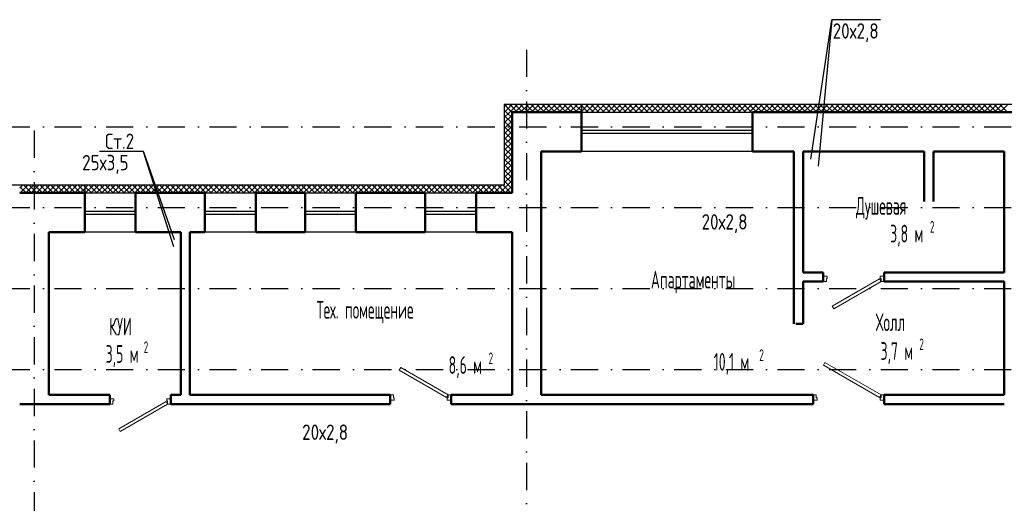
# Model space of a CAD drawing. Extents: x -1560602 to 321118, y -2308202 to -430103.
# Tile 34 of 104: x -1528714 to -1515934, y -2192684 to -2186406. Entities that reach past the tile are written whole.
import ezdxf
from ezdxf.enums import TextEntityAlignment as Align

# ---------------------------------------------------------------- set-up
doc = ezdxf.new("R2010")
doc.units = 0
doc.header["$MEASUREMENT"] = 0
doc.linetypes.add('Dot & Dashed', pattern=[670.277762, 352.777767, -176.388884, 0, -141.111112])
doc.linetypes.add('Штрихпунктирная', pattern=[0.670278, 0.352778, -0.176389, 0, -0.141111])
doc.layers.get('0').update_dxf_attribs({"color": 255, "linetype": 'CONTINUOUS'})
doc.layers.add('Двери', color=4, linetype='CONTINUOUS', lineweight=15)
doc.layers.add('стены', color=5, linetype='CONTINUOUS', lineweight=50)
for name, color, linetype in [('Оси', 253, 'Dot & Dashed'), ('отделка', 240, 'CONTINUOUS'), ('Текст', 7, 'CONTINUOUS'), ('Утеплитель', 6, 'CONTINUOUS')]:
    doc.layers.add(name, color=color, linetype=linetype)
doc.styles.get("Standard").update_dxf_attribs({"font": 'spds.shx', "width": 0.7, "height": 250})

msp = doc.modelspace()

# ---------------------------------------------------------------- linework, layer by layer
at = {"color": 0}
for p, q in [((-1518445.8, -2188215.6, 0), (-1518172.9, -2186406.1, 0)), ((-1518172.9, -2186406.1, 0), (-1518351.9, -2188309.6, 0)), ((-1517538.9, -2186406.1, 0), (-1518172.9, -2186406.1, 0)), ((-1527107.9, -2188118.3, 0), (-1527678.1, -2188118.3, 0)), ((-1526711.1, -2189355.2, 0), (-1527106.8, -2188121.6, 0)), ((-1527106.8, -2188121.6, 0), (-1526707, -2189261.2, 0))]:
    msp.add_line(p, q, dxfattribs=at)
at = {"layer": 'Двери', "color": 0, "linetype": 'Continuous'}
for p, q in [((-1518283.7, -2189735.8), (-1518233.7, -2189735.8)), ((-1518243.7, -2189805.8), (-1518283.7, -2189805.8)), ((-1518233.7, -2189765.8), (-1518243.7, -2189765.8)), ((-1518243.7, -2189765.8), (-1518243.7, -2189805.8)), ((-1518233.7, -2189735.8), (-1518233.7, -2189765.8)), ((-1518168.6, -2190126.2), (-1517553.7, -2189771.2)), ((-1517533.7, -2189805.8), (-1518148.6, -2190160.8)), ((-1517553.7, -2189771.2), (-1517533.7, -2189805.8)), ((-1517543.7, -2189765.8), (-1517543.7, -2189735.8)), ((-1517543.7, -2189735.8), (-1517493.7, -2189735.8)), ((-1517533.7, -2189765.8), (-1517543.7, -2189765.8)), ((-1517533.7, -2189805.8), (-1517533.7, -2189765.8)), ((-1517493.7, -2189805.8), (-1517533.7, -2189805.8)), ((-1518148.6, -2190160.8), (-1518168.6, -2190126.2)), ((-1518261.1, -2190855.9), (-1518281.1, -2190890.5)), ((-1517533.7, -2191275.9), (-1518261.1, -2190855.9)), ((-1523768.6, -2190920.9), (-1523788.6, -2190955.5)), ((-1523788.6, -2190955.5), (-1523173.7, -2191310.5)), ((-1523153.7, -2191275.9), (-1523768.6, -2190920.9)), ((-1518281.1, -2190890.5), (-1517553.7, -2191310.5)), ((-1527543.7, -2191325.9), (-1527493.7, -2191325.9)), ((-1527493.7, -2191355.9), (-1527503.7, -2191355.9)), ((-1527503.7, -2191355.9), (-1527503.7, -2191395.9)), ((-1527493.7, -2191325.9), (-1527493.7, -2191355.9)), ((-1527428.6, -2191716.2), (-1526813.7, -2191361.2)), ((-1526813.7, -2191361.2), (-1526793.7, -2191395.9)), ((-1526803.7, -2191355.9), (-1526803.7, -2191325.9)), ((-1526803.7, -2191325.9), (-1526753.7, -2191325.9)), ((-1526793.7, -2191355.9), (-1526803.7, -2191355.9)), ((-1526793.7, -2191395.9), (-1526793.7, -2191355.9)), ((-1523863.7, -2191275.9), (-1523903.7, -2191275.9)), ((-1523903.7, -2191345.9), (-1523853.7, -2191345.9)), ((-1523863.7, -2191315.9), (-1523863.7, -2191275.9)), ((-1523853.7, -2191315.9), (-1523863.7, -2191315.9)), ((-1523853.7, -2191345.9), (-1523853.7, -2191315.9)), ((-1523173.7, -2191310.5), (-1523153.7, -2191275.9)), ((-1523153.7, -2191315.9), (-1523163.7, -2191315.9)), ((-1523163.7, -2191315.9), (-1523163.7, -2191345.9)), ((-1523163.7, -2191345.9), (-1523113.7, -2191345.9)), ((-1523113.7, -2191275.9), (-1523153.7, -2191275.9)), ((-1523153.7, -2191275.9), (-1523153.7, -2191315.9)), ((-1518373.7, -2191275.9), (-1518413.7, -2191275.9)), ((-1518413.7, -2191345.9), (-1518363.7, -2191345.9)), ((-1518373.7, -2191315.9), (-1518373.7, -2191275.9)), ((-1518363.7, -2191315.9), (-1518373.7, -2191315.9)), ((-1518363.7, -2191345.9), (-1518363.7, -2191315.9)), ((-1517553.7, -2191310.5), (-1517533.7, -2191275.9)), ((-1517533.7, -2191315.9), (-1517543.7, -2191315.9)), ((-1517543.7, -2191315.9), (-1517543.7, -2191345.9)), ((-1517543.7, -2191345.9), (-1517493.7, -2191345.9)), ((-1517493.7, -2191275.9), (-1517533.7, -2191275.9)), ((-1517533.7, -2191275.9), (-1517533.7, -2191315.9)), ((-1527503.7, -2191395.9), (-1527543.7, -2191395.9)), ((-1526793.7, -2191395.9), (-1527408.6, -2191750.9)), ((-1526753.7, -2191395.9), (-1526793.7, -2191395.9)), ((-1527408.6, -2191750.9), (-1527428.6, -2191716.2))]:
    msp.add_line(p, q, dxfattribs=at)
at = {"layer": 'Оси', "color": 0, "linetype": 'Штрихпунктирная', "lineweight": -3, "ltscale": 1000}
for p, q in [((-1522133.7, -2186796.2), (-1522133.7, -2201571.1)), ((-1556419, -2187796.2), (-1508353.7, -2187796.2)), ((-1528523.7, -2187846.2), (-1528523.7, -2201571.1)), ((-1556419, -2188846.2), (-1496963.7, -2188846.2)), ((-1556419, -2189896.2), (-1496963.7, -2189896.2)), ((-1556419, -2190946.2), (-1496963.7, -2190946.2))]:
    msp.add_line(p, q, dxfattribs=at)
at = {"layer": 'отделка', "color": 0, "ltscale": 100}
for p, q in [((-1521423.7, -2187605.8), (-1519203.7, -2187605.8)), ((-1521423.7, -2187840.8), (-1519203.7, -2187840.8)), ((-1521423.7, -2187880.8), (-1519203.7, -2187880.8)), ((-1519203.7, -2188115.8), (-1521423.7, -2188115.8)), ((-1527868.7, -2188655.8), (-1527208.7, -2188655.8)), ((-1526308.7, -2188655.8), (-1525648.7, -2188655.8)), ((-1525008.7, -2188655.8), (-1524348.7, -2188655.8)), ((-1523448.7, -2188655.8), (-1522788.7, -2188655.8)), ((-1527868.7, -2188890.8), (-1527208.7, -2188890.8)), ((-1527868.7, -2188930.8), (-1527208.7, -2188930.8)), ((-1526308.7, -2188890.8), (-1525648.7, -2188890.8)), ((-1526308.7, -2188930.8), (-1525648.7, -2188930.8)), ((-1525008.7, -2188890.8), (-1524348.7, -2188890.8)), ((-1525008.7, -2188930.8), (-1524348.7, -2188930.8)), ((-1523448.7, -2188890.8), (-1522788.7, -2188890.8)), ((-1523448.7, -2188930.8), (-1522788.7, -2188930.8)), ((-1527208.7, -2189165.8), (-1527868.7, -2189165.8)), ((-1525648.7, -2189165.8), (-1526308.7, -2189165.8)), ((-1524348.7, -2189165.8), (-1525008.7, -2189165.8)), ((-1522788.7, -2189165.8), (-1523448.7, -2189165.8))]:
    msp.add_line(p, q, dxfattribs=at)
at = {"layer": 'стены', "color": 0, "linetype": 'Continuous'}
for p, q in [((-1522323.7, -2187605.8), (-1522323.7, -2188655.8)), ((-1521423.7, -2187605.8), (-1522323.7, -2187605.8)), ((-1521423.7, -2187605.8), (-1521423.7, -2187675.8)), ((-1521423.7, -2187605.8), (-1521423.7, -2187675.8)), ((-1521423.7, -2187675.8), (-1521423.7, -2188115.8)), ((-1512283.7, -2187605.8), (-1519203.7, -2187605.8)), ((-1519203.7, -2187605.8), (-1519203.7, -2187675.8)), ((-1519203.7, -2187605.8), (-1519203.7, -2187675.8)), ((-1519203.7, -2187675.8), (-1519203.7, -2188115.8)), ((-1521943.7, -2188655.8), (-1521943.7, -2188115.8)), ((-1521943.7, -2188115.8), (-1521423.7, -2188115.8)), ((-1519203.7, -2188115.8), (-1518663.7, -2188115.8)), ((-1518663.7, -2188115.8), (-1518663.7, -2190355.9)), ((-1518543.7, -2189685.8), (-1518543.7, -2188115.8)), ((-1518543.7, -2188115.8), (-1516973.7, -2188115.8)), ((-1516973.7, -2188115.8), (-1516973.7, -2188765.8)), ((-1516853.7, -2188765.8), (-1516853.7, -2188115.8)), ((-1515933.7, -2188115.8), (-1515933.7, -2189685.8)), ((-1515933.7, -2189662.8), (-1515933.7, -2188138.8)), ((-1527868.7, -2188655.8), (-1528713.7, -2188655.8)), ((-1527868.7, -2188655.8), (-1527868.7, -2188725.8)), ((-1527868.7, -2188655.8), (-1527868.7, -2188725.8)), ((-1526308.7, -2188655.8), (-1527208.7, -2188655.8)), ((-1527208.7, -2188655.8), (-1527208.7, -2188725.8)), ((-1527208.7, -2188655.8), (-1527208.7, -2188725.8)), ((-1526308.7, -2188655.8), (-1526308.7, -2188725.8)), ((-1526308.7, -2188655.8), (-1526308.7, -2188725.8)), ((-1525008.7, -2188655.8), (-1525648.7, -2188655.8)), ((-1525648.7, -2188655.8), (-1525648.7, -2188725.8)), ((-1525648.7, -2188655.8), (-1525648.7, -2188725.8)), ((-1525008.7, -2188655.8), (-1525008.7, -2188725.8)), ((-1525008.7, -2188655.8), (-1525008.7, -2188725.8)), ((-1523448.7, -2188655.8), (-1524348.7, -2188655.8)), ((-1524348.7, -2188655.8), (-1524348.7, -2188725.8)), ((-1524348.7, -2188655.8), (-1524348.7, -2188725.8)), ((-1523448.7, -2188655.8), (-1523448.7, -2188725.8)), ((-1523448.7, -2188655.8), (-1523448.7, -2188725.8)), ((-1522323.7, -2188655.8), (-1522788.7, -2188655.8)), ((-1522788.7, -2188655.8), (-1522788.7, -2188725.8)), ((-1522788.7, -2188655.8), (-1522788.7, -2188725.8)), ((-1521943.7, -2189165.8), (-1521943.7, -2188655.8)), ((-1527868.7, -2188725.8), (-1527868.7, -2189165.8)), ((-1527208.7, -2188725.8), (-1527208.7, -2189165.8)), ((-1526308.7, -2188725.8), (-1526308.7, -2189165.8)), ((-1525648.7, -2188725.8), (-1525648.7, -2189165.8)), ((-1525008.7, -2188725.8), (-1525008.7, -2189165.8)), ((-1524348.7, -2188725.8), (-1524348.7, -2189165.8)), ((-1523448.7, -2188725.8), (-1523448.7, -2189165.8)), ((-1522788.7, -2188725.8), (-1522788.7, -2189165.8)), ((-1521943.7, -2188715.9), (-1521943.7, -2191275.9)), ((-1528333.7, -2191275.9), (-1528333.7, -2189165.8)), ((-1528333.7, -2189165.8), (-1527868.7, -2189165.8)), ((-1527208.7, -2189165.8), (-1526623.7, -2189165.8)), ((-1526623.7, -2189165.8), (-1526623.7, -2191275.9)), ((-1526503.7, -2191275.9), (-1526503.7, -2189165.8)), ((-1526503.7, -2189165.8), (-1526308.7, -2189165.8)), ((-1525648.7, -2189165.8), (-1525008.7, -2189165.8)), ((-1524348.7, -2189165.8), (-1523448.7, -2189165.8)), ((-1522788.7, -2189165.8), (-1522323.7, -2189165.8)), ((-1522323.7, -2189165.8), (-1522323.7, -2191275.9)), ((-1521943.7, -2191275.9), (-1521943.7, -2189165.8)), ((-1518283.7, -2189685.8), (-1518543.7, -2189685.8)), ((-1515933.7, -2189685.8), (-1517493.7, -2189685.8)), ((-1518543.7, -2189805.8), (-1518283.7, -2189805.8)), ((-1518543.7, -2190355.9), (-1518543.7, -2189805.8)), ((-1517493.7, -2189805.8), (-1515933.7, -2189805.8)), ((-1515933.7, -2189805.8), (-1515933.7, -2191275.9)), ((-1518638.7, -2190355.9), (-1518543.7, -2190355.9)), ((-1527543.7, -2191275.9), (-1528333.7, -2191275.9)), ((-1526623.7, -2191275.9), (-1526753.7, -2191275.9)), ((-1523903.7, -2191275.9), (-1526503.7, -2191275.9)), ((-1522323.7, -2191275.9), (-1523113.7, -2191275.9)), ((-1518413.7, -2191275.9), (-1521943.7, -2191275.9)), ((-1515933.7, -2191275.9), (-1517493.7, -2191275.9)), ((-1528333.7, -2191395.9), (-1528713.7, -2191395.9)), ((-1528333.7, -2191395.9), (-1527543.7, -2191395.9)), ((-1526753.7, -2191395.9), (-1523903.7, -2191395.9)), ((-1523113.7, -2191395.9), (-1522323.7, -2191395.9)), ((-1522323.7, -2191395.9), (-1521943.7, -2191395.9)), ((-1521943.7, -2191395.9), (-1518413.7, -2191395.9)), ((-1517493.7, -2191395.9), (-1515933.7, -2191395.9))]:
    msp.add_line(p, q, dxfattribs=at)
at = {"layer": 'стены', "color": 0, "ltscale": 100}
for p, q in [((-1516853.7, -2188115.8), (-1515933.7, -2188115.8)), ((-1518283.7, -2189685.8), (-1518283.7, -2189805.8)), ((-1517493.7, -2189685.8), (-1517493.7, -2189805.8)), ((-1527543.7, -2191275.9), (-1527543.7, -2191395.9)), ((-1526753.7, -2191275.9), (-1526753.7, -2191395.9)), ((-1523903.7, -2191275.9), (-1523903.7, -2191395.9)), ((-1523113.7, -2191275.9), (-1523113.7, -2191395.9)), ((-1518413.7, -2191275.9), (-1518413.7, -2191395.9)), ((-1517493.7, -2191275.9), (-1517493.7, -2191395.9))]:
    msp.add_line(p, q, dxfattribs=at)
at = {"layer": 'Утеплитель', "color": 0, "linetype": 'Continuous'}
for p, q in [((-1522423.7, -2187505.8), (-1522423.7, -2188555.8)), ((-1521423.7, -2187505.8), (-1522423.7, -2187505.8)), ((-1522408.8, -2187524.9), (-1522423.7, -2187509.9)), ((-1522423.7, -2187535.1), (-1522410.9, -2187522.2)), ((-1522410.9, -2187522.2), (-1522394.5, -2187505.8)), ((-1522327.8, -2187605.8), (-1522408.8, -2187524.9)), ((-1522379.7, -2187561.8), (-1522323.8, -2187505.8)), ((-1522323.7, -2187539.2), (-1522357.1, -2187505.8)), ((-1522323.7, -2187576.5), (-1522253.1, -2187505.8)), ((-1522257.1, -2187605.8), (-1522323.7, -2187539.2)), ((-1522186.4, -2187605.8), (-1522286.4, -2187505.8)), ((-1522282.4, -2187605.8), (-1522182.4, -2187505.8)), ((-1522115.7, -2187605.8), (-1522215.7, -2187505.8)), ((-1522211.6, -2187605.8), (-1522111.6, -2187505.8)), ((-1522044.9, -2187605.8), (-1522144.9, -2187505.8)), ((-1522140.9, -2187605.8), (-1522040.9, -2187505.8)), ((-1521974.2, -2187605.8), (-1522074.2, -2187505.8)), ((-1522070.2, -2187605.8), (-1521970.2, -2187505.8)), ((-1521903.5, -2187605.8), (-1522003.5, -2187505.8)), ((-1521999.5, -2187605.8), (-1521899.5, -2187505.8)), ((-1521832.8, -2187605.8), (-1521932.8, -2187505.8)), ((-1521928.8, -2187605.8), (-1521828.8, -2187505.8)), ((-1521762.1, -2187605.8), (-1521862.1, -2187505.8)), ((-1521858.1, -2187605.8), (-1521758.1, -2187505.8)), ((-1521691.4, -2187605.8), (-1521791.4, -2187505.8)), ((-1521787.4, -2187605.8), (-1521687.4, -2187505.8)), ((-1521620.7, -2187605.8), (-1521720.7, -2187505.8)), ((-1521716.7, -2187605.8), (-1521616.7, -2187505.8)), ((-1521550, -2187605.8), (-1521650, -2187505.8)), ((-1521646, -2187605.8), (-1521546, -2187505.8)), ((-1521479.3, -2187605.8), (-1521579.3, -2187505.8)), ((-1521575.3, -2187605.8), (-1521475.3, -2187505.8)), ((-1521423.7, -2187590.7), (-1521508.6, -2187505.8)), ((-1521504.5, -2187605.8), (-1521423.7, -2187525)), ((-1521423.7, -2187520), (-1521437.8, -2187505.8)), ((-1521423.7, -2187505.8), (-1521423.7, -2187605.8)), ((-1521423.7, -2187505.8), (-1521423.7, -2187605.8)), ((-1512283.7, -2187505.8), (-1521423.7, -2187505.8)), ((-1521423.7, -2187525), (-1521404.5, -2187505.8)), ((-1521423.7, -2187595.8), (-1521333.8, -2187505.8)), ((-1521337.8, -2187605.8), (-1521423.7, -2187520)), ((-1521267.1, -2187605.8), (-1521367.1, -2187505.8)), ((-1521363.1, -2187605.8), (-1521263.1, -2187505.8)), ((-1521196.4, -2187605.8), (-1521296.4, -2187505.8)), ((-1521292.4, -2187605.8), (-1521192.4, -2187505.8)), ((-1521125.7, -2187605.8), (-1521225.7, -2187505.8)), ((-1521221.7, -2187605.8), (-1521121.7, -2187505.8)), ((-1521055, -2187605.8), (-1521155, -2187505.8)), ((-1521151, -2187605.8), (-1521051, -2187505.8)), ((-1520984.3, -2187605.8), (-1521084.3, -2187505.8)), ((-1521080.3, -2187605.8), (-1520980.3, -2187505.8)), ((-1520913.6, -2187605.8), (-1521013.6, -2187505.8)), ((-1521009.6, -2187605.8), (-1520909.6, -2187505.8)), ((-1520842.9, -2187605.8), (-1520942.9, -2187505.8)), ((-1520938.9, -2187605.8), (-1520838.9, -2187505.8)), ((-1520772.2, -2187605.8), (-1520872.2, -2187505.8)), ((-1520868.1, -2187605.8), (-1520768.1, -2187505.8)), ((-1520701.4, -2187605.8), (-1520801.4, -2187505.8)), ((-1520797.4, -2187605.8), (-1520697.4, -2187505.8)), ((-1520630.7, -2187605.8), (-1520730.7, -2187505.8)), ((-1520726.7, -2187605.8), (-1520626.7, -2187505.8)), ((-1520560, -2187605.8), (-1520660, -2187505.8)), ((-1520656, -2187605.8), (-1520556, -2187505.8)), ((-1520489.3, -2187605.8), (-1520589.3, -2187505.8)), ((-1520585.3, -2187605.8), (-1520485.3, -2187505.8)), ((-1520418.6, -2187605.8), (-1520518.6, -2187505.8)), ((-1520514.6, -2187605.8), (-1520414.6, -2187505.8)), ((-1520347.9, -2187605.8), (-1520447.9, -2187505.8)), ((-1520443.9, -2187605.8), (-1520343.9, -2187505.8)), ((-1520277.2, -2187605.8), (-1520377.2, -2187505.8)), ((-1520373.2, -2187605.8), (-1520273.2, -2187505.8)), ((-1520206.5, -2187605.8), (-1520306.5, -2187505.8)), ((-1520302.5, -2187605.8), (-1520202.5, -2187505.8)), ((-1520135.8, -2187605.8), (-1520235.8, -2187505.8)), ((-1520231.8, -2187605.8), (-1520131.8, -2187505.8)), ((-1520065, -2187605.8), (-1520165, -2187505.8)), ((-1520161, -2187605.8), (-1520061, -2187505.8)), ((-1519994.3, -2187605.8), (-1520094.3, -2187505.8)), ((-1520090.3, -2187605.8), (-1519990.3, -2187505.8)), ((-1519923.6, -2187605.8), (-1520023.6, -2187505.8)), ((-1520019.6, -2187605.8), (-1519919.6, -2187505.8)), ((-1519852.9, -2187605.8), (-1519952.9, -2187505.8)), ((-1519948.9, -2187605.8), (-1519848.9, -2187505.8)), ((-1519782.2, -2187605.8), (-1519882.2, -2187505.8)), ((-1519878.2, -2187605.8), (-1519778.2, -2187505.8)), ((-1519711.5, -2187605.8), (-1519811.5, -2187505.8)), ((-1519807.5, -2187605.8), (-1519707.5, -2187505.8)), ((-1519640.8, -2187605.8), (-1519740.8, -2187505.8)), ((-1519736.8, -2187605.8), (-1519636.8, -2187505.8)), ((-1519570.1, -2187605.8), (-1519670.1, -2187505.8)), ((-1519666.1, -2187605.8), (-1519566.1, -2187505.8)), ((-1519499.4, -2187605.8), (-1519599.4, -2187505.8)), ((-1519595.4, -2187605.8), (-1519495.4, -2187505.8)), ((-1519428.7, -2187605.8), (-1519528.7, -2187505.8)), ((-1519524.6, -2187605.8), (-1519424.6, -2187505.8)), ((-1519357.9, -2187605.8), (-1519457.9, -2187505.8)), ((-1519453.9, -2187605.8), (-1519353.9, -2187505.8)), ((-1519287.2, -2187605.8), (-1519387.2, -2187505.8)), ((-1519383.2, -2187605.8), (-1519283.2, -2187505.8)), ((-1519216.5, -2187605.8), (-1519316.5, -2187505.8)), ((-1519312.5, -2187605.8), (-1519212.5, -2187505.8)), ((-1519145.8, -2187605.8), (-1519245.8, -2187505.8)), ((-1519241.8, -2187605.8), (-1519141.8, -2187505.8)), ((-1519075.1, -2187605.8), (-1519175.1, -2187505.8)), ((-1519171.1, -2187605.8), (-1519071.1, -2187505.8)), ((-1519004.4, -2187605.8), (-1519104.4, -2187505.8)), ((-1519100.4, -2187605.8), (-1519000.4, -2187505.8)), ((-1518933.7, -2187605.8), (-1519033.7, -2187505.8)), ((-1519029.7, -2187605.8), (-1518929.7, -2187505.8)), ((-1518863, -2187605.8), (-1518963, -2187505.8)), ((-1518959, -2187605.8), (-1518859, -2187505.8)), ((-1518792.3, -2187605.8), (-1518892.3, -2187505.8)), ((-1518888.2, -2187605.8), (-1518788.2, -2187505.8)), ((-1518721.5, -2187605.8), (-1518821.5, -2187505.8)), ((-1518817.5, -2187605.8), (-1518717.5, -2187505.8)), ((-1518650.8, -2187605.8), (-1518750.8, -2187505.8)), ((-1518746.8, -2187605.8), (-1518646.8, -2187505.8)), ((-1518580.1, -2187605.8), (-1518680.1, -2187505.8)), ((-1518676.1, -2187605.8), (-1518576.1, -2187505.8)), ((-1518509.4, -2187605.8), (-1518609.4, -2187505.8)), ((-1518605.4, -2187605.8), (-1518505.4, -2187505.8)), ((-1518438.7, -2187605.8), (-1518538.7, -2187505.8)), ((-1518534.7, -2187605.8), (-1518434.7, -2187505.8)), ((-1518368, -2187605.8), (-1518468, -2187505.8)), ((-1518464, -2187605.8), (-1518364, -2187505.8)), ((-1518297.3, -2187605.8), (-1518397.3, -2187505.8)), ((-1518393.3, -2187605.8), (-1518293.3, -2187505.8)), ((-1518226.6, -2187605.8), (-1518326.6, -2187505.8)), ((-1518322.6, -2187605.8), (-1518222.6, -2187505.8)), ((-1518155.9, -2187605.8), (-1518255.9, -2187505.8)), ((-1518251.9, -2187605.8), (-1518151.9, -2187505.8)), ((-1518085.1, -2187605.8), (-1518185.1, -2187505.8)), ((-1518181.1, -2187605.8), (-1518081.1, -2187505.8)), ((-1518014.4, -2187605.8), (-1518114.4, -2187505.8)), ((-1518110.4, -2187605.8), (-1518010.4, -2187505.8)), ((-1517943.7, -2187605.8), (-1518043.7, -2187505.8)), ((-1518039.7, -2187605.8), (-1517939.7, -2187505.8)), ((-1517873, -2187605.8), (-1517973, -2187505.8)), ((-1517969, -2187605.8), (-1517869, -2187505.8)), ((-1517802.3, -2187605.8), (-1517902.3, -2187505.8)), ((-1517898.3, -2187605.8), (-1517798.3, -2187505.8)), ((-1517731.6, -2187605.8), (-1517831.6, -2187505.8)), ((-1517827.6, -2187605.8), (-1517727.6, -2187505.8)), ((-1517660.9, -2187605.8), (-1517760.9, -2187505.8)), ((-1517756.9, -2187605.8), (-1517656.9, -2187505.8)), ((-1517590.2, -2187605.8), (-1517690.2, -2187505.8)), ((-1517686.2, -2187605.8), (-1517586.2, -2187505.8)), ((-1517519.5, -2187605.8), (-1517619.5, -2187505.8)), ((-1517615.5, -2187605.8), (-1517515.5, -2187505.8)), ((-1517448.8, -2187605.8), (-1517548.8, -2187505.8)), ((-1517544.7, -2187605.8), (-1517444.7, -2187505.8)), ((-1517378, -2187605.8), (-1517478, -2187505.8)), ((-1517474, -2187605.8), (-1517374, -2187505.8)), ((-1517307.3, -2187605.8), (-1517407.3, -2187505.8)), ((-1517403.3, -2187605.8), (-1517303.3, -2187505.8)), ((-1517236.6, -2187605.8), (-1517336.6, -2187505.8)), ((-1517332.6, -2187605.8), (-1517232.6, -2187505.8)), ((-1517165.9, -2187605.8), (-1517265.9, -2187505.8)), ((-1517261.9, -2187605.8), (-1517161.9, -2187505.8)), ((-1517095.2, -2187605.8), (-1517195.2, -2187505.8)), ((-1517191.2, -2187605.8), (-1517091.2, -2187505.8)), ((-1517024.5, -2187605.8), (-1517124.5, -2187505.8)), ((-1517120.5, -2187605.8), (-1517020.5, -2187505.8)), ((-1516953.8, -2187605.8), (-1517053.8, -2187505.8)), ((-1517049.8, -2187605.8), (-1516949.8, -2187505.8)), ((-1516883.1, -2187605.8), (-1516983.1, -2187505.8)), ((-1516979.1, -2187605.8), (-1516879.1, -2187505.8)), ((-1516812.4, -2187605.8), (-1516912.4, -2187505.8)), ((-1516908.3, -2187605.8), (-1516808.3, -2187505.8)), ((-1516741.6, -2187605.8), (-1516841.6, -2187505.8)), ((-1516837.6, -2187605.8), (-1516737.6, -2187505.8)), ((-1516670.9, -2187605.8), (-1516770.9, -2187505.8)), ((-1516766.9, -2187605.8), (-1516666.9, -2187505.8)), ((-1516600.2, -2187605.8), (-1516700.2, -2187505.8)), ((-1516696.2, -2187605.8), (-1516596.2, -2187505.8)), ((-1516529.5, -2187605.8), (-1516629.5, -2187505.8)), ((-1516625.5, -2187605.8), (-1516525.5, -2187505.8)), ((-1516458.8, -2187605.8), (-1516558.8, -2187505.8)), ((-1516554.8, -2187605.8), (-1516454.8, -2187505.8)), ((-1516388.1, -2187605.8), (-1516488.1, -2187505.8)), ((-1516484.1, -2187605.8), (-1516384.1, -2187505.8)), ((-1516317.4, -2187605.8), (-1516417.4, -2187505.8)), ((-1516413.4, -2187605.8), (-1516313.4, -2187505.8)), ((-1516246.7, -2187605.8), (-1516346.7, -2187505.8)), ((-1516342.7, -2187605.8), (-1516242.7, -2187505.8)), ((-1516176, -2187605.8), (-1516276, -2187505.8)), ((-1516272, -2187605.8), (-1516172, -2187505.8)), ((-1516105.2, -2187605.8), (-1516205.2, -2187505.8)), ((-1516201.2, -2187605.8), (-1516101.2, -2187505.8)), ((-1516034.5, -2187605.8), (-1516134.5, -2187505.8)), ((-1516130.5, -2187605.8), (-1516030.5, -2187505.8)), ((-1515963.8, -2187605.8), (-1516063.8, -2187505.8)), ((-1516059.8, -2187605.8), (-1515959.8, -2187505.8)), ((-1515893.1, -2187605.8), (-1515993.1, -2187505.8)), ((-1515989.1, -2187605.8), (-1515889.1, -2187505.8)), ((-1522423.7, -2187605.8), (-1522379.7, -2187561.8)), ((-1522398.5, -2187605.8), (-1522423.7, -2187580.6)), ((-1522423.7, -2187676.5), (-1522353.1, -2187605.8)), ((-1522423.7, -2187747.2), (-1522323.7, -2187647.2)), ((-1522323.7, -2187751.3), (-1522423.7, -2187651.3)), ((-1522323.7, -2187680.6), (-1522398.5, -2187605.8)), ((-1522353.1, -2187605.8), (-1522348.6, -2187601.4)), ((-1522348.6, -2187601.4), (-1522323.7, -2187576.5)), ((-1521433.8, -2187605.8), (-1521423.7, -2187595.8)), ((-1521408.6, -2187605.8), (-1521423.7, -2187590.7)), ((-1522423.7, -2187817.9), (-1522323.7, -2187717.9)), ((-1522323.7, -2187822), (-1522423.7, -2187722)), ((-1522423.7, -2187888.6), (-1522323.7, -2187788.6)), ((-1522323.7, -2187892.7), (-1522423.7, -2187792.7)), ((-1522423.7, -2187959.4), (-1522323.7, -2187859.4)), ((-1522323.7, -2187963.5), (-1522423.7, -2187863.5)), ((-1522423.7, -2188030.1), (-1522323.7, -2187930.1)), ((-1522323.7, -2188034.2), (-1522423.7, -2187934.2)), ((-1522423.7, -2188100.8), (-1522323.7, -2188000.8)), ((-1522323.7, -2188104.9), (-1522423.7, -2188004.9)), ((-1522423.7, -2188171.5), (-1522323.7, -2188071.5)), ((-1522323.7, -2188175.6), (-1522423.7, -2188075.6)), ((-1522423.7, -2188242.2), (-1522323.7, -2188142.2)), ((-1522323.7, -2188246.3), (-1522423.7, -2188146.3)), ((-1522423.7, -2188312.9), (-1522323.7, -2188212.9)), ((-1522323.7, -2188317), (-1522423.7, -2188217)), ((-1522423.7, -2188383.6), (-1522323.7, -2188283.6)), ((-1522323.7, -2188387.7), (-1522423.7, -2188287.7)), ((-1522423.7, -2188454.3), (-1522323.7, -2188354.3)), ((-1522323.7, -2188458.4), (-1522423.7, -2188358.4)), ((-1522423.7, -2188525), (-1522323.7, -2188425)), ((-1522323.7, -2188529.1), (-1522423.7, -2188429.1)), ((-1527868.7, -2188555.8), (-1528813.7, -2188555.8)), ((-1528713.7, -2188592.5), (-1528677.1, -2188555.8)), ((-1528631.7, -2188655.8), (-1528713.7, -2188573.8)), ((-1528706.4, -2188655.8), (-1528606.4, -2188555.8)), ((-1528561, -2188655.8), (-1528661, -2188555.8)), ((-1528635.7, -2188655.8), (-1528535.7, -2188555.8)), ((-1528490.3, -2188655.8), (-1528590.3, -2188555.8)), ((-1528565, -2188655.8), (-1528465, -2188555.8)), ((-1528419.6, -2188655.8), (-1528519.6, -2188555.8)), ((-1528494.2, -2188655.8), (-1528394.2, -2188555.8)), ((-1528348.9, -2188655.8), (-1528448.9, -2188555.8)), ((-1528423.5, -2188655.8), (-1528323.5, -2188555.8)), ((-1528278.1, -2188655.8), (-1528378.1, -2188555.8)), ((-1528352.8, -2188655.8), (-1528252.8, -2188555.8)), ((-1528207.4, -2188655.8), (-1528307.4, -2188555.8)), ((-1528282.1, -2188655.8), (-1528182.1, -2188555.8)), ((-1528136.7, -2188655.8), (-1528236.7, -2188555.8)), ((-1528211.4, -2188655.8), (-1528111.4, -2188555.8)), ((-1528066, -2188655.8), (-1528166, -2188555.8)), ((-1528140.7, -2188655.8), (-1528040.7, -2188555.8)), ((-1527995.3, -2188655.8), (-1528095.3, -2188555.8)), ((-1528070, -2188655.8), (-1527970, -2188555.8)), ((-1527924.6, -2188655.8), (-1528024.6, -2188555.8)), ((-1527999.3, -2188655.8), (-1527899.3, -2188555.8)), ((-1527868.7, -2188641), (-1527953.9, -2188555.8)), ((-1527868.7, -2188570.3), (-1527883.2, -2188555.8)), ((-1527868.7, -2188555.8), (-1527868.7, -2188655.8)), ((-1527868.7, -2188555.8), (-1527868.7, -2188655.8)), ((-1522423.7, -2188555.8), (-1527868.7, -2188555.8)), ((-1527868.7, -2188596), (-1527828.6, -2188555.8)), ((-1527783.2, -2188655.8), (-1527868.7, -2188570.3)), ((-1527857.8, -2188655.8), (-1527757.8, -2188555.8)), ((-1527712.5, -2188655.8), (-1527812.5, -2188555.8)), ((-1527787.1, -2188655.8), (-1527687.1, -2188555.8)), ((-1527641.8, -2188655.8), (-1527741.8, -2188555.8)), ((-1527716.4, -2188655.8), (-1527616.4, -2188555.8)), ((-1527571, -2188655.8), (-1527671, -2188555.8)), ((-1527645.7, -2188655.8), (-1527545.7, -2188555.8)), ((-1527500.3, -2188655.8), (-1527600.3, -2188555.8)), ((-1527575, -2188655.8), (-1527475, -2188555.8)), ((-1527429.6, -2188655.8), (-1527529.6, -2188555.8)), ((-1527504.3, -2188655.8), (-1527404.3, -2188555.8)), ((-1527358.9, -2188655.8), (-1527458.9, -2188555.8)), ((-1527433.6, -2188655.8), (-1527333.6, -2188555.8)), ((-1527288.2, -2188655.8), (-1527388.2, -2188555.8)), ((-1527362.9, -2188655.8), (-1527262.9, -2188555.8)), ((-1527217.5, -2188655.8), (-1527317.5, -2188555.8)), ((-1527292.2, -2188655.8), (-1527192.2, -2188555.8)), ((-1527146.8, -2188655.8), (-1527246.8, -2188555.8)), ((-1527221.4, -2188655.8), (-1527121.4, -2188555.8)), ((-1527076.1, -2188655.8), (-1527176.1, -2188555.8)), ((-1527150.7, -2188655.8), (-1527050.7, -2188555.8)), ((-1527005.4, -2188655.8), (-1527105.4, -2188555.8)), ((-1527080, -2188655.8), (-1526980, -2188555.8)), ((-1526934.6, -2188655.8), (-1527034.6, -2188555.8)), ((-1527009.3, -2188655.8), (-1526909.3, -2188555.8)), ((-1526863.9, -2188655.8), (-1526963.9, -2188555.8)), ((-1526938.6, -2188655.8), (-1526838.6, -2188555.8)), ((-1526793.2, -2188655.8), (-1526893.2, -2188555.8)), ((-1526867.9, -2188655.8), (-1526767.9, -2188555.8)), ((-1526722.5, -2188655.8), (-1526822.5, -2188555.8)), ((-1526797.2, -2188655.8), (-1526697.2, -2188555.8)), ((-1526651.8, -2188655.8), (-1526751.8, -2188555.8)), ((-1526726.5, -2188655.8), (-1526626.5, -2188555.8)), ((-1526581.1, -2188655.8), (-1526681.1, -2188555.8)), ((-1526655.8, -2188655.8), (-1526555.8, -2188555.8)), ((-1526510.4, -2188655.8), (-1526610.4, -2188555.8)), ((-1526585.1, -2188655.8), (-1526485.1, -2188555.8)), ((-1526439.7, -2188655.8), (-1526539.7, -2188555.8)), ((-1526514.3, -2188655.8), (-1526414.3, -2188555.8)), ((-1526369, -2188655.8), (-1526469, -2188555.8)), ((-1526443.6, -2188655.8), (-1526343.6, -2188555.8)), ((-1526298.2, -2188655.8), (-1526398.2, -2188555.8)), ((-1526372.9, -2188655.8), (-1526272.9, -2188555.8)), ((-1526227.5, -2188655.8), (-1526327.5, -2188555.8)), ((-1526302.2, -2188655.8), (-1526202.2, -2188555.8)), ((-1526156.8, -2188655.8), (-1526256.8, -2188555.8)), ((-1526231.5, -2188655.8), (-1526131.5, -2188555.8)), ((-1526086.1, -2188655.8), (-1526186.1, -2188555.8)), ((-1526160.8, -2188655.8), (-1526060.8, -2188555.8)), ((-1526015.4, -2188655.8), (-1526115.4, -2188555.8)), ((-1526090.1, -2188655.8), (-1525990.1, -2188555.8)), ((-1525944.7, -2188655.8), (-1526044.7, -2188555.8)), ((-1526019.4, -2188655.8), (-1525919.4, -2188555.8)), ((-1525874, -2188655.8), (-1525974, -2188555.8)), ((-1525948.7, -2188655.8), (-1525848.7, -2188555.8)), ((-1525803.3, -2188655.8), (-1525903.3, -2188555.8)), ((-1525877.9, -2188655.8), (-1525777.9, -2188555.8)), ((-1525732.6, -2188655.8), (-1525832.6, -2188555.8)), ((-1525807.2, -2188655.8), (-1525707.2, -2188555.8)), ((-1525661.9, -2188655.8), (-1525761.9, -2188555.8)), ((-1525736.5, -2188655.8), (-1525636.5, -2188555.8)), ((-1525591.1, -2188655.8), (-1525691.1, -2188555.8)), ((-1525665.8, -2188655.8), (-1525565.8, -2188555.8)), ((-1525520.4, -2188655.8), (-1525620.4, -2188555.8)), ((-1525595.1, -2188655.8), (-1525495.1, -2188555.8)), ((-1525449.7, -2188655.8), (-1525549.7, -2188555.8)), ((-1525524.4, -2188655.8), (-1525424.4, -2188555.8)), ((-1525379, -2188655.8), (-1525479, -2188555.8)), ((-1525453.7, -2188655.8), (-1525353.7, -2188555.8)), ((-1525308.3, -2188655.8), (-1525408.3, -2188555.8)), ((-1525383, -2188655.8), (-1525283, -2188555.8)), ((-1525237.6, -2188655.8), (-1525337.6, -2188555.8)), ((-1525312.3, -2188655.8), (-1525212.3, -2188555.8)), ((-1525166.9, -2188655.8), (-1525266.9, -2188555.8)), ((-1525241.5, -2188655.8), (-1525141.5, -2188555.8)), ((-1525096.2, -2188655.8), (-1525196.2, -2188555.8)), ((-1525170.8, -2188655.8), (-1525070.8, -2188555.8)), ((-1525025.5, -2188655.8), (-1525125.5, -2188555.8)), ((-1525100.1, -2188655.8), (-1525000.1, -2188555.8)), ((-1524954.7, -2188655.8), (-1525054.7, -2188555.8)), ((-1525029.4, -2188655.8), (-1524929.4, -2188555.8)), ((-1524884, -2188655.8), (-1524984, -2188555.8)), ((-1524958.7, -2188655.8), (-1524858.7, -2188555.8)), ((-1524813.3, -2188655.8), (-1524913.3, -2188555.8)), ((-1524888, -2188655.8), (-1524788, -2188555.8)), ((-1524742.6, -2188655.8), (-1524842.6, -2188555.8)), ((-1524817.3, -2188655.8), (-1524717.3, -2188555.8)), ((-1524671.9, -2188655.8), (-1524771.9, -2188555.8)), ((-1524746.6, -2188655.8), (-1524646.6, -2188555.8)), ((-1524601.2, -2188655.8), (-1524701.2, -2188555.8)), ((-1524675.9, -2188655.8), (-1524575.9, -2188555.8)), ((-1524530.5, -2188655.8), (-1524630.5, -2188555.8)), ((-1524605.2, -2188655.8), (-1524505.2, -2188555.8)), ((-1524459.8, -2188655.8), (-1524559.8, -2188555.8)), ((-1524534.4, -2188655.8), (-1524434.4, -2188555.8)), ((-1524389.1, -2188655.8), (-1524489.1, -2188555.8)), ((-1524463.7, -2188655.8), (-1524363.7, -2188555.8)), ((-1524318.3, -2188655.8), (-1524418.3, -2188555.8)), ((-1524393, -2188655.8), (-1524293, -2188555.8)), ((-1524247.6, -2188655.8), (-1524347.6, -2188555.8)), ((-1524322.3, -2188655.8), (-1524222.3, -2188555.8)), ((-1524176.9, -2188655.8), (-1524276.9, -2188555.8)), ((-1524251.6, -2188655.8), (-1524151.6, -2188555.8)), ((-1524106.2, -2188655.8), (-1524206.2, -2188555.8)), ((-1524180.9, -2188655.8), (-1524080.9, -2188555.8)), ((-1524035.5, -2188655.8), (-1524135.5, -2188555.8)), ((-1524110.2, -2188655.8), (-1524010.2, -2188555.8)), ((-1523964.8, -2188655.8), (-1524064.8, -2188555.8)), ((-1524039.5, -2188655.8), (-1523939.5, -2188555.8)), ((-1523894.1, -2188655.8), (-1523994.1, -2188555.8)), ((-1523968.8, -2188655.8), (-1523868.8, -2188555.8)), ((-1523823.4, -2188655.8), (-1523923.4, -2188555.8)), ((-1523898, -2188655.8), (-1523798, -2188555.8)), ((-1523752.7, -2188655.8), (-1523852.7, -2188555.8)), ((-1523827.3, -2188655.8), (-1523727.3, -2188555.8)), ((-1523682, -2188655.8), (-1523782, -2188555.8)), ((-1523756.6, -2188655.8), (-1523656.6, -2188555.8)), ((-1523611.2, -2188655.8), (-1523711.2, -2188555.8)), ((-1523685.9, -2188655.8), (-1523585.9, -2188555.8)), ((-1523540.5, -2188655.8), (-1523640.5, -2188555.8)), ((-1523615.2, -2188655.8), (-1523515.2, -2188555.8)), ((-1523469.8, -2188655.8), (-1523569.8, -2188555.8)), ((-1523544.5, -2188655.8), (-1523444.5, -2188555.8)), ((-1523399.1, -2188655.8), (-1523499.1, -2188555.8)), ((-1523473.8, -2188655.8), (-1523373.8, -2188555.8)), ((-1523328.4, -2188655.8), (-1523428.4, -2188555.8)), ((-1523403.1, -2188655.8), (-1523303.1, -2188555.8)), ((-1523257.7, -2188655.8), (-1523357.7, -2188555.8)), ((-1523332.4, -2188655.8), (-1523232.4, -2188555.8)), ((-1523187, -2188655.8), (-1523287, -2188555.8)), ((-1523261.6, -2188655.8), (-1523161.6, -2188555.8)), ((-1523116.3, -2188655.8), (-1523216.3, -2188555.8)), ((-1523190.9, -2188655.8), (-1523090.9, -2188555.8)), ((-1523045.6, -2188655.8), (-1523145.6, -2188555.8)), ((-1523120.2, -2188655.8), (-1523020.2, -2188555.8)), ((-1522974.8, -2188655.8), (-1523074.8, -2188555.8)), ((-1523049.5, -2188655.8), (-1522949.5, -2188555.8)), ((-1522904.1, -2188655.8), (-1523004.1, -2188555.8)), ((-1522978.8, -2188655.8), (-1522878.8, -2188555.8)), ((-1522833.4, -2188655.8), (-1522933.4, -2188555.8)), ((-1522908.1, -2188655.8), (-1522808.1, -2188555.8)), ((-1522762.7, -2188655.8), (-1522862.7, -2188555.8)), ((-1522837.4, -2188655.8), (-1522737.4, -2188555.8)), ((-1522692, -2188655.8), (-1522792, -2188555.8)), ((-1522766.7, -2188655.8), (-1522666.7, -2188555.8)), ((-1522621.3, -2188655.8), (-1522721.3, -2188555.8)), ((-1522696, -2188655.8), (-1522596, -2188555.8)), ((-1522550.6, -2188655.8), (-1522650.6, -2188555.8)), ((-1522625.3, -2188655.8), (-1522525.3, -2188555.8)), ((-1522479.9, -2188655.8), (-1522579.9, -2188555.8)), ((-1522554.5, -2188655.8), (-1522454.5, -2188555.8)), ((-1522409.2, -2188655.8), (-1522509.2, -2188555.8)), ((-1522338.4, -2188655.8), (-1522438.4, -2188555.8)), ((-1522323.7, -2188599.9), (-1522423.7, -2188499.9)), ((-1522403.8, -2188575.8), (-1522323.7, -2188495.8)), ((-1522368.4, -2188611.2), (-1522323.7, -2188566.5)), ((-1528702.4, -2188655.8), (-1528713.7, -2188644.5)), ((-1527928.6, -2188655.8), (-1527868.7, -2188596)), ((-1527853.9, -2188655.8), (-1527868.7, -2188641)), ((-1522483.8, -2188655.8), (-1522403.8, -2188575.8)), ((-1522413.1, -2188655.8), (-1522368.4, -2188611.2)), ((-1522342.4, -2188655.8), (-1522333.1, -2188646.5)), ((-1522333.1, -2188646.5), (-1522323.7, -2188637.2))]:
    msp.add_line(p, q, dxfattribs=at)

# ---------------------------------------------------------------- texts
at = {"color": 0}
for s, p in [('20х2,8', (-1518161.5, -2186652.3, 0)), ('25х3,5', (-1527903.1, -2188360.9, 0)), ('20х2,8', (-1519863.5, -2189130.8)), ('20х2,8', (-1525047.6, -2191861.1, 0))]:
    msp.add_text(s, height=200, dxfattribs=at).set_placement(p)
msp.add_text('Ст.2', height=200, dxfattribs=at).set_placement((-1527417.6, -2187984.6, 0), align=Align.MIDDLE_CENTER)
at = {"layer": 'Текст', "color": 0, "linetype": 'Continuous', "width": 0.7}
for s, height, p in [('Душевая', 230, (-1517860.6, -2188938.6)), ('3,8 м', 230, (-1517415.7, -2189298.4)), ('2', 151.8, (-1516898.1, -2189171.9)), ('Апартаменты', 230, (-1520520.8, -2189895.3)), ('Тех. помещение', 230, (-1524860.9, -2190287.4)), ('Холл', 230, (-1517602.1, -2190448.6)), ('КУИ', 230, (-1527551.3, -2190506)), ('2', 151.8, (-1527103.9, -2190734.6)), ('3,7 м', 230, (-1517540.6, -2190822.6)), ('2', 151.8, (-1517036.9, -2190696.1)), ('3,5 м', 230, (-1527598, -2190861.1)), ('2', 151.8, (-1522627.7, -2190877.9)), ('10,1 м', 230, (-1519704.9, -2190962.8)), ('2', 151.8, (-1519114.3, -2190836.3)), ('8,6 м', 230, (-1523146.1, -2191004.4))]:
    msp.add_text(s, height=height, dxfattribs=at).set_placement(p)

doc.saveas('drawing.dxf')
